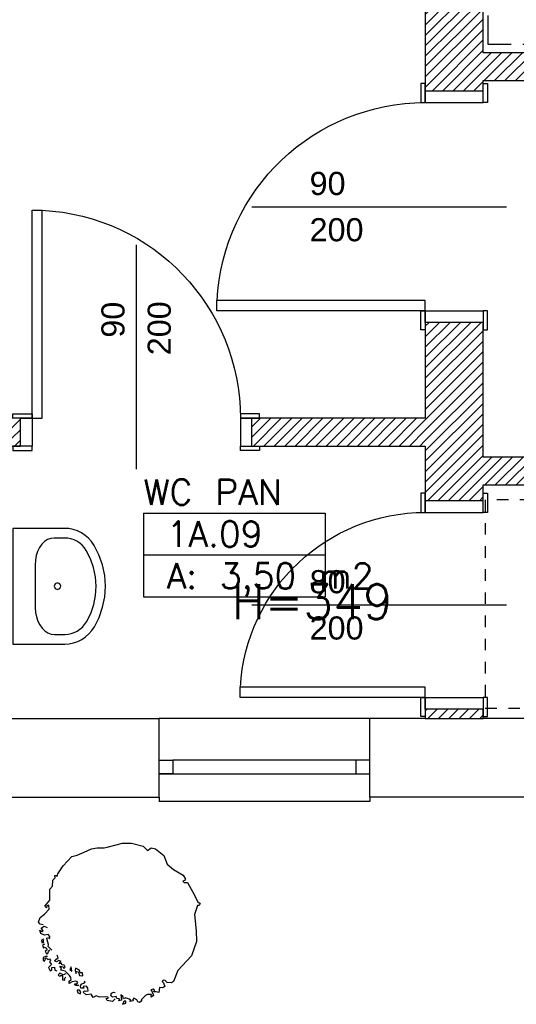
# Model space of a CAD drawing. Header units: inches. Extents: x 18487 to 24863, y 1480 to 5771.
# Tile 11 of 51: x 21675 to 21890, y 2115 to 2541. Entities that reach past the tile are written whole.
import ezdxf
from ezdxf.enums import TextEntityAlignment as Align

# ---------------------------------------------------------------- set-up
doc = ezdxf.new("R2010")
doc.units = ezdxf.units.IN
doc.header["$MEASUREMENT"] = 0
doc.linetypes.add('bulthaup dashed', pattern=[10, 5, -5])
doc.linetypes.add('Przer. długie kreski kopia', pattern=[17.5, 12.5, -5])
for name, color, linetype in [('_T meble', 7, 'Continuous'), ('_T sanitarne', 7, 'Continuous'), ('_T sciany', 7, 'Continuous'), ('AA_OPIS_009', 7, 'Continuous'), ('AA_PRZ_SCIANY_030', 7, 'Continuous'), ('AA_STOLARKA DRZW_009', 7, 'Continuous'), ('AA_WIDOK_009', 7, 'Continuous'), ('ArchiCAD', 7, 'Continuous'), ('Window-Door Markers', 7, 'Continuous')]:
    doc.layers.add(name, color=color, linetype=linetype)
doc.styles.add('GENERATED_STYLE_16', font='txt')
doc.styles.add('GENERATED_STYLE_17', font='arial.ttf')
doc.styles.add('GENERATED_STYLE_21', font='romans.shx')
doc.styles.get("Standard").update_dxf_attribs({"font": 'txt', "bigfont": 'BIGFONT.SHX'})
pattern_1 = [(45, (0, 0), (-2.24506403, 2.24506403), [])]

# ---------------------------------------------------------------- blocks, each defined once
blk = doc.blocks.new('WC PAN_1A.09_169', base_point=(21767.76, 2318.27))
at = {"layer": '_T sciany', "color": 160, "linetype": 'Continuous'}
for p, q in [((21728.53, 2327.33), (21728.53, 2291.1)), ((21728.53, 2327.33), (21806.99, 2327.33)), ((21806.99, 2327.33), (21806.99, 2291.1)), ((21728.53, 2309.21), (21806.99, 2309.21)), ((21728.53, 2291.1), (21806.99, 2291.1))]:
    blk.add_line(p, q, dxfattribs=at)
at = {"color": 0}
for tag in ['floor_f', 'ROOM_PERIM', 'ROOM_WALLS_SURF', 'ROOM_DOORS_SURF', 'ROOM_WINDS_SURF', 'ROOM_BASELEV', 'ROOM_HEIGHT', 'ROOM_NET_AREA', 'ROOM_REDUCED_AREA', 'ROOM_CALC_AREA', 'ROOM_VOLUME']:
    blk.add_attdef(tag, text='', height=200, dxfattribs=at).set_placement((21767.76, 2261.13), align=Align.BOTTOM_LEFT)
at = {"layer": '_T sciany', "color": 160}
for tag, p in [('ROOM_NAME', (21728.53, 2341.89)), ('ROOM_NUMBER', (21738.53, 2323.77)), ('ROOM_AREA', (21738.53, 2305.66))]:
    blk.add_attdef(tag, text='', height=11, dxfattribs=at).set_placement(p, align=Align.TOP_LEFT)
blk = doc.blocks.new('SLAB_19', base_point=(21877.41, 2529.91))
at = {"layer": '_T meble', "color": 161, "linetype": 'Przer. długie kreski kopia'}
blk.add_lwpolyline([(21877.41, 2529.91), (21877.41, 2679.91), (22027.41, 2679.91), (22027.41, 2529.91)], close=True, dxfattribs=at)
blk = doc.blocks.new('WALL_4', base_point=(22122.3, 2520.3))
at = {"layer": '_T sciany'}
h = blk.add_hatch(dxfattribs=at)
h.set_pattern_fill('ANSI31', color=5, style=0, pattern_type=2)
h.set_pattern_definition(pattern_1)
h.paths.add_polyline_path([(22122.3, 2526.3), (21875.3, 2526.3), (21875.3, 2514.3), (22122.3, 2514.3)], flags=0)
at = {"layer": '_T sciany', "color": 5, "linetype": 'Continuous'}
for p, q in [((22099.27, 2526.3), (21875.3, 2526.3)), ((22122.3, 2526.3), (22106.27, 2526.3)), ((22122.3, 2514.3), (22122.3, 2526.3)), ((21875.3, 2514.3), (22015.22, 2514.3)), ((22027.22, 2514.3), (22122.3, 2514.3))]:
    blk.add_line(p, q, dxfattribs=at)
blk = doc.blocks.new('WALL_603', base_point=(22021.22, 2345.46))
at = {"layer": '_T sciany'}
h = blk.add_hatch(dxfattribs=at)
h.set_pattern_fill('ANSI31', color=5, style=0, pattern_type=2)
h.set_pattern_definition(pattern_1)
h.paths.add_polyline_path([(22015.22, 2351.46), (21875.3, 2351.46), (21875.3, 2339.46), (22015.22, 2339.46)], flags=0)
at = {"layer": '_T sciany', "color": 5, "linetype": 'Continuous'}
for p, q in [((22015.22, 2351.46), (21875.3, 2351.46)), ((21875.3, 2339.46), (21991.68, 2339.46)), ((21998.68, 2339.46), (22015.22, 2339.46))]:
    blk.add_line(p, q, dxfattribs=at)
blk = doc.blocks.new('D1 -Tr 65_361')
at = {"color": 140, "linetype": 'Continuous'}
for p, q in [((45, 90), (40.555, 90)), ((40.555, 0), (40.555, 90)), ((45, 0), (45, 90)), ((-53.255, 0), (-53.255, 1.905)), ((-53.255, 1.905), (-45, 1.905)), ((-53.255, 0), (-53.255, 1.905)), ((-53.255, 1.905), (-45, 1.905)), ((-45, 0), (-53.255, 0)), ((-45, 0), (-53.255, 0)), ((-50, 0), (-45, 0)), ((-50, -12), (-50, 0)), ((-50, 0), (-45, 0)), ((-50, -12), (-50, 0)), ((-45, 1.905), (-45, 0)), ((-45, 1.905), (-45, 0)), ((-45, 0), (-45, -12)), ((-45, 0), (-45, -12)), ((45, 0), (40.555, 0)), ((53.255, 1.905), (45, 1.905)), ((45, 1.905), (45, 0)), ((53.255, 1.905), (45, 1.905)), ((45, 1.905), (45, 0)), ((50, 0), (45, 0)), ((45, 0), (45, -12)), ((45, 0), (53.255, 0)), ((50, 0), (45, 0)), ((45, 0), (45, -12)), ((45, 0), (53.255, 0)), ((50, -12), (50, 0)), ((50, -12), (50, 0)), ((53.255, 0), (53.255, 1.905)), ((53.255, 0), (53.255, 1.905)), ((-45, -12), (-53.255, -12)), ((-53.255, -12), (-53.255, -13.905)), ((-45, -12), (-53.255, -12)), ((-53.255, -12), (-53.255, -13.905)), ((-45, -12), (-50, -12)), ((-45, -12), (-50, -12)), ((-45, -13.905), (-45, -12)), ((-45, -13.905), (-45, -12)), ((45, -12), (50, -12)), ((45, -12), (53.255, -12)), ((45, -13.905), (45, -12)), ((45, -12), (50, -12)), ((45, -12), (53.255, -12)), ((45, -13.905), (45, -12)), ((53.255, -12), (53.255, -13.905)), ((53.255, -12), (53.255, -13.905)), ((-53.255, -13.905), (-45, -13.905)), ((-53.255, -13.905), (-45, -13.905)), ((53.255, -13.905), (45, -13.905)), ((53.255, -13.905), (45, -13.905))]:
    blk.add_line(p, q, dxfattribs=at)
blk.add_arc((45, 0), 90, 92.82748, 180, dxfattribs=at)
blk = doc.blocks.new('Window-Door Marker - 70_4782')
at = {"layer": 'ArchiCAD', "color": 140, "linetype": 'Continuous'}
blk.add_line((0, -87), (0, 10), dxfattribs=at)
blk = doc.blocks.new('WALL_606', base_point=(21862.8, 2362.29))
at = {"layer": '_T sciany'}
h = blk.add_hatch(dxfattribs=at)
h.set_pattern_fill('ANSI31', color=5, style=0, pattern_type=2)
h.set_pattern_definition(pattern_1)
h.paths.add_polyline_path([(21671.67, 2368.29), (21671.67, 2356.29), (21675.4, 2356.29), (21675.4, 2368.29)], flags=0)
h = blk.add_hatch(dxfattribs=at)
h.set_pattern_fill('ANSI31', color=5, style=0, pattern_type=2)
h.set_pattern_definition(pattern_1)
h.paths.add_polyline_path([(21775.4, 2368.29), (21775.4, 2356.29), (21850.3, 2356.29), (21850.3, 2368.29)], flags=0)
at = {"layer": '_T sciany', "color": 5, "linetype": 'Continuous'}
for p, q in [((21675.4, 2368.29), (21671.67, 2368.29)), ((21675.4, 2356.29), (21675.4, 2368.29)), ((21775.4, 2356.29), (21775.4, 2368.29)), ((21850.3, 2368.29), (21775.4, 2368.29)), ((21671.67, 2356.29), (21675.4, 2356.29)), ((21775.4, 2356.29), (21850.3, 2356.29))]:
    blk.add_line(p, q, dxfattribs=at)
at = {"layer": '_T sciany', "xscale": -1}
blk.add_blockref('D1 -Tr 65_361', (21725.4, 2368.29), dxfattribs=at)
at = {"layer": 'Window-Door Markers'}
ref = blk.add_blockref('Window-Door Marker - 70_4782', (21725.4, 2356.29), dxfattribs=dict(at, rotation=180))
ref.add_attrib('AC_WIDO_A_SIZE', '90', dxfattribs={"color": 255, "height": 10, "rotation": 90, "style": 'GENERATED_STYLE_17'}).set_placement((21723.36, 2403.12), align=Align.BOTTOM_LEFT)
ref.add_attrib('AC_WIDO_B_SIZE', '200', dxfattribs={"color": 255, "height": 10, "rotation": 90, "style": 'GENERATED_STYLE_17'}).set_placement((21743.36, 2395.53), align=Align.BOTTOM_LEFT)
blk = doc.blocks.new('D1 -Tr 65_406')
at = {"color": 140, "linetype": 'Continuous'}
for p, q in [((45, 90), (40.555, 90)), ((40.555, 0), (40.555, 90)), ((45, 0), (45, 90)), ((-53.255, 0), (-53.255, 1.905)), ((-53.255, 1.905), (-45, 1.905)), ((-53.255, 0), (-53.255, 1.905)), ((-53.255, 1.905), (-45, 1.905)), ((-45, 0), (-53.255, 0)), ((-45, 0), (-53.255, 0)), ((-50, 0), (-45, 0)), ((-50, -25), (-50, 0)), ((-50, 0), (-45, 0)), ((-50, -25), (-50, 0)), ((-45, 1.905), (-45, 0)), ((-45, 1.905), (-45, 0)), ((-45, 0), (-45, -25)), ((-45, 0), (-45, -25)), ((45, 0), (40.555, 0)), ((53.255, 1.905), (45, 1.905)), ((45, 1.905), (45, 0)), ((53.255, 1.905), (45, 1.905)), ((45, 1.905), (45, 0)), ((50, 0), (45, 0)), ((45, 0), (45, -25)), ((45, 0), (53.255, 0)), ((50, 0), (45, 0)), ((45, 0), (45, -25)), ((45, 0), (53.255, 0)), ((50, -25), (50, 0)), ((50, -25), (50, 0)), ((53.255, 0), (53.255, 1.905)), ((53.255, 0), (53.255, 1.905)), ((-45, -25), (-53.255, -25)), ((-53.255, -25), (-53.255, -26.905)), ((-45, -25), (-53.255, -25)), ((-53.255, -25), (-53.255, -26.905)), ((-45, -25), (-50, -25)), ((-45, -25), (-50, -25)), ((-45, -26.905), (-45, -25)), ((-45, -26.905), (-45, -25)), ((45, -25), (50, -25)), ((45, -25), (53.255, -25)), ((45, -26.905), (45, -25)), ((45, -25), (50, -25)), ((45, -25), (53.255, -25)), ((45, -26.905), (45, -25)), ((53.255, -25), (53.255, -26.905)), ((53.255, -25), (53.255, -26.905)), ((-53.255, -26.905), (-45, -26.905)), ((-53.255, -26.905), (-45, -26.905)), ((53.255, -26.905), (45, -26.905)), ((53.255, -26.905), (45, -26.905))]:
    blk.add_line(p, q, dxfattribs=at)
blk.add_arc((45, 0), 90, 92.82748, 180, dxfattribs=at)
blk = doc.blocks.new('Window-Door Marker - 70_4821')
at = {"layer": 'ArchiCAD', "color": 140, "linetype": 'Continuous'}
blk.add_line((0, -100), (0, 10), dxfattribs=at)
blk = doc.blocks.new('D1 -Tr 65_408')
at = {"color": 140, "linetype": 'Continuous'}
for p, q in [((40, 80), (35.555, 80)), ((35.555, 0), (35.555, 80)), ((40, 0), (40, 80)), ((-48.255, 0), (-48.255, 1.905)), ((-48.255, 1.905), (-40, 1.905)), ((-48.255, 0), (-48.255, 1.905)), ((-48.255, 1.905), (-40, 1.905)), ((-40, 0), (-48.255, 0)), ((-40, 0), (-48.255, 0)), ((-45, 0), (-40, 0)), ((-45, -25), (-45, 0)), ((-45, 0), (-40, 0)), ((-45, -25), (-45, 0)), ((-40, 1.905), (-40, 0)), ((-40, 1.905), (-40, 0)), ((-40, 0), (-40, -25)), ((-40, 0), (-40, -25)), ((40, 0), (35.555, 0)), ((48.255, 1.905), (40, 1.905)), ((40, 1.905), (40, 0)), ((48.255, 1.905), (40, 1.905)), ((40, 1.905), (40, 0)), ((45, 0), (40, 0)), ((40, 0), (40, -25)), ((40, 0), (48.255, 0)), ((45, 0), (40, 0)), ((40, 0), (40, -25)), ((40, 0), (48.255, 0)), ((45, -25), (45, 0)), ((45, -25), (45, 0)), ((48.255, 0), (48.255, 1.905)), ((48.255, 0), (48.255, 1.905)), ((-40, -25), (-48.255, -25)), ((-48.255, -25), (-48.255, -26.905)), ((-40, -25), (-48.255, -25)), ((-48.255, -25), (-48.255, -26.905)), ((-40, -25), (-45, -25)), ((-40, -25), (-45, -25)), ((-40, -26.905), (-40, -25)), ((-40, -26.905), (-40, -25)), ((40, -25), (45, -25)), ((40, -25), (48.255, -25)), ((40, -26.905), (40, -25)), ((40, -25), (45, -25)), ((40, -25), (48.255, -25)), ((40, -26.905), (40, -25)), ((48.255, -25), (48.255, -26.905)), ((48.255, -25), (48.255, -26.905)), ((-48.255, -26.905), (-40, -26.905)), ((-48.255, -26.905), (-40, -26.905)), ((48.255, -26.905), (40, -26.905)), ((48.255, -26.905), (40, -26.905))]:
    blk.add_line(p, q, dxfattribs=at)
blk.add_arc((40, 0), 80, 93.18023, 180, dxfattribs=at)
blk = doc.blocks.new('Window-Door Marker - 70_4823')
at = {"layer": 'ArchiCAD', "color": 140, "linetype": 'Continuous'}
blk.add_line((0, -100), (0, 10), dxfattribs=at)
blk = doc.blocks.new('WALL_701', base_point=(21862.8, 2741.57))
at = {"layer": '_T sciany'}
h = blk.add_hatch(dxfattribs=at)
h.set_pattern_fill('ANSI31', color=5, style=0, pattern_type=2)
h.set_pattern_definition(pattern_1)
h.paths.add_polyline_path([(21850.3, 2509.74), (21875.3, 2509.74), (21875.3, 2572.91), (21850.3, 2572.91)], flags=0)
h = blk.add_hatch(dxfattribs=at)
h.set_pattern_fill('ANSI31', color=5, style=0, pattern_type=2)
h.set_pattern_definition(pattern_1)
h.paths.add_polyline_path([(21850.3, 2332.6), (21875.3, 2332.6), (21875.3, 2409.74), (21850.3, 2409.74)], flags=0)
h = blk.add_hatch(dxfattribs=at)
h.set_pattern_fill('ANSI31', color=5, style=0, pattern_type=2)
h.set_pattern_definition(pattern_1)
h.paths.add_polyline_path([(21850.3, 2238.57), (21875.3, 2238.57), (21875.3, 2242.6), (21850.3, 2242.6)], flags=0)
at = {"layer": '_T sciany', "color": 5, "linetype": 'Continuous'}
for p, q in [((21850.3, 2572.91), (21850.3, 2509.74)), ((21875.3, 2526.3), (21875.3, 2572.91)), ((21875.3, 2509.74), (21875.3, 2514.3)), ((21875.3, 2509.74), (21850.3, 2509.74)), ((21875.3, 2409.74), (21850.3, 2409.74)), ((21850.3, 2409.74), (21850.3, 2368.29)), ((21875.3, 2351.46), (21875.3, 2409.74)), ((21850.3, 2356.29), (21850.3, 2332.6)), ((21875.3, 2332.6), (21875.3, 2339.46)), ((21875.3, 2332.6), (21850.3, 2332.6)), ((21875.3, 2242.6), (21850.3, 2242.6)), ((21850.3, 2242.6), (21850.3, 2238.57)), ((21875.3, 2238.57), (21875.3, 2242.6)), ((21850.3, 2238.57), (21875.3, 2238.57))]:
    blk.add_line(p, q, dxfattribs=at)
at = {"layer": '_T sciany', "xscale": -1, "rotation": 89.99999999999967}
for name, p in [('D1 -Tr 65_406', (21850.3, 2459.74)), ('D1 -Tr 65_408', (21850.3, 2287.6))]:
    blk.add_blockref(name, p, dxfattribs=at)
at = {"layer": 'Window-Door Markers'}
ref = blk.add_blockref('Window-Door Marker - 70_4821', (21875.3, 2459.74), dxfattribs=dict(at, rotation=270))
ref.add_attrib('AC_WIDO_A_SIZE', '90', dxfattribs={"color": 255, "height": 10, "style": 'GENERATED_STYLE_17'}).set_placement((21800.3, 2461.78), align=Align.BOTTOM_LEFT)
ref.add_attrib('AC_WIDO_B_SIZE', '200', dxfattribs={"color": 255, "height": 10, "style": 'GENERATED_STYLE_17'}).set_placement((21800.3, 2441.78), align=Align.BOTTOM_LEFT)
ref = blk.add_blockref('Window-Door Marker - 70_4823', (21875.3, 2287.6), dxfattribs=dict(at, rotation=270))
ref.add_attrib('AC_WIDO_A_SIZE', '80', dxfattribs={"color": 255, "height": 10, "style": 'GENERATED_STYLE_17'}).set_placement((21800.3, 2289.64), align=Align.BOTTOM_LEFT)
ref.add_attrib('AC_WIDO_B_SIZE', '200', dxfattribs={"color": 255, "height": 10, "style": 'GENERATED_STYLE_17'}).set_placement((21800.3, 2269.64), align=Align.BOTTOM_LEFT)
blk = doc.blocks.new('Tree 1 plan 65_3947')
at = {"layer": '_T meble', "color": 0, "linetype": 'Continuous'}
for p, q in [((-5.26, 33.09), (1.48, 34.81)), ((1.48, 34.81), (5.33, 34.77)), ((5.33, 34.77), (10.37, 33.51)), ((-18.17, 29.52), (-15.13, 30.88)), ((-15.13, 30.88), (-11.98, 32.25)), ((-11.98, 32.25), (-9.56, 32.77)), ((-9.56, 32.77), (-6.52, 32.77)), ((-6.52, 32.77), (-5.26, 33.09)), ((10.37, 33.51), (12.15, 31.62)), ((12.15, 31.62), (13.73, 32.77)), ((13.73, 32.77), (15.62, 32.35)), ((15.62, 32.35), (19.32, 29.46)), ((-24.15, 25.01), (-20.54, 28.99)), ((-20.54, 28.99), (-18.17, 29.52)), ((19.32, 29.46), (20.69, 25.64)), ((20.69, 25.64), (23.44, 23.35)), ((-26.88, 20.39), (-26.56, 21.55)), ((-26.56, 21.55), (-24.15, 25.01)), ((23.44, 23.35), (27.57, 20.91)), ((-28.87, 16.19), (-28.66, 18.71)), ((-28.66, 18.71), (-27.72, 19.76)), ((-27.82, 20.71), (-27.19, 20.81)), ((-27.72, 19.76), (-27.82, 20.71)), ((-27.19, 20.81), (-26.88, 20.39)), ((28.15, 18.6), (27.42, 18.36)), ((27.42, 18.36), (28.02, 17.7)), ((27.57, 20.91), (28.64, 19.23)), ((28.02, 17.7), (29.55, 17.7)), ((28.64, 19.23), (28.15, 18.6)), ((29.55, 17.7), (31.84, 13.58)), ((-30.03, 12.1), (-29.92, 14.93)), ((-29.92, 14.93), (-28.87, 16.19)), ((31.84, 13.58), (33.98, 9.45)), ((-31.39, 8.32), (-30.03, 10.11)), ((-30.03, 10.11), (-30.03, 12.1)), ((33.98, 9.45), (34.9, 8.69)), ((34.9, 8.69), (34.59, 7.77)), ((-32.23, 4.02), (-30.24, 6.23)), ((-32.12, 7.49), (-31.39, 8.32)), ((-31.49, 6.86), (-32.12, 7.49)), ((-31.28, 7.59), (-31.49, 6.86)), ((-30.44, 7.9), (-31.28, 7.59)), ((-30.24, 6.23), (-30.44, 7.9)), ((33.83, 7.77), (32.45, 3.95)), ((34.59, 7.77), (33.83, 7.77)), ((-34.85, 0.67), (-34.22, 2.55)), ((-34.22, -0.28), (-34.85, 0.67)), ((-34.22, 2.55), (-32.23, 4.02)), ((32.45, 3.95), (33.17, -3.12)), ((-33.8, -4.37), (-34.33, -2.9)), ((-34.33, -2.9), (-33.49, -3.43)), ((-32.86, -0.59), (-34.22, -0.28)), ((-33.7, -1.96), (-32.44, -1.12)), ((-32.86, -3.01), (-33.7, -1.96)), ((-33.49, -3.43), (-32.86, -3.01)), ((-32.44, -1.12), (-31.07, -1.75)), ((33.17, -3.12), (33.37, -7.81)), ((-32.23, -5), (-33.8, -4.37)), ((-32.74, -6.76), (-33.6, -7.19)), ((-33.6, -7.19), (-33.43, -8.13)), ((-33.43, -8.13), (-32.57, -8.21)), ((-32.83, -7.62), (-32.57, -7.1)), ((-32.57, -8.21), (-32.83, -7.62)), ((-32.57, -7.1), (-32.74, -6.76)), ((-30.76, -4.79), (-32.23, -5)), ((-31.28, -6.26), (-30.55, -6.05)), ((-31.18, -7.1), (-31.28, -6.26)), ((-30.55, -8.99), (-31.18, -7.1)), ((-30.03, -5.53), (-30.76, -4.79)), ((-30.55, -6.05), (-30.13, -6.57)), ((-30.13, -6.57), (-30.03, -5.53)), ((33.37, -7.81), (31.23, -13.92)), ((-32.32, -8.9), (-33.09, -9.41)), ((-33.09, -9.41), (-32.74, -10.6)), ((-32.74, -10.6), (-32.23, -10.18)), ((-32.23, -10.18), (-31.38, -10.6)), ((-31.29, -11.54), (-32.06, -11.97)), ((-32.06, -11.97), (-31.46, -13.08)), ((-31.38, -10.6), (-31.29, -11.54)), ((-30.87, -12.91), (-30.61, -12.05)), ((-30.76, -9.93), (-30.55, -8.99)), ((-29.08, -11.51), (-30.76, -9.93)), ((-30.61, -12.05), (-30.01, -11.29)), ((-31.8, -14.19), (-32.91, -14.7)), ((-32.91, -14.7), (-32.91, -15.9)), ((-32.91, -15.9), (-32.32, -16.24)), ((-32.32, -16.24), (-31.9, -15.43)), ((-32.08, -15.09), (-31.63, -14.87)), ((-31.9, -15.43), (-32.08, -15.09)), ((-31.04, -14.27), (-31.8, -14.19)), ((-31.63, -14.87), (-30.87, -15.47)), ((-31.46, -13.08), (-30.87, -12.91)), ((-30.87, -15.47), (-30.1, -15.21)), ((-29.76, -15.9), (-30.18, -16.58)), ((-30.18, -16.58), (-29.24, -17.69)), ((-30.1, -15.21), (-29.76, -15.9)), ((-27.93, -16.12), (-27.4, -15.6)), ((-27.09, -16.54), (-27.93, -16.12)), ((-27.4, -15.6), (-26.35, -14.76)), ((-26.04, -15.91), (-27.09, -16.54)), ((-26.35, -14.76), (-26.88, -13.6)), ((-25.09, -16.33), (-26.04, -15.91)), ((-25.93, -17.38), (-25.62, -16.65)), ((-25.62, -16.65), (-25.09, -16.33)), ((31.23, -13.92), (25.27, -20.34)), ((-29.76, -18.11), (-30.61, -18.97)), ((-30.61, -18.97), (-29.84, -20.5)), ((-29.84, -20.5), (-29.09, -19.98)), ((-29.24, -17.69), (-29.76, -18.11)), ((-29.09, -19.98), (-29.07, -18.97)), ((-29.07, -18.97), (-27.96, -18.8)), ((-27.96, -18.8), (-27.88, -20.08)), ((-27.88, -20.08), (-26.94, -20.42)), ((-24.99, -17.07), (-25.93, -17.38)), ((-24.99, -19.38), (-25.62, -18.43)), ((-25.62, -18.43), (-24.15, -18.64)), ((-25.3, -20.11), (-24.99, -19.38)), ((-24.57, -20.32), (-25.3, -20.11)), ((-24.78, -17.8), (-24.99, -17.07)), ((-23.73, -18.01), (-24.78, -17.8)), ((-23.41, -20.63), (-24.57, -20.32)), ((-24.15, -18.64), (-23.94, -19.38)), ((-23.94, -19.38), (-23.41, -18.85)), ((-23.41, -18.85), (-23.73, -18.01)), ((-21.53, -22.42), (-23.41, -20.63)), ((-20.79, -18.75), (-21.32, -19.8)), ((-21.32, -19.8), (-20.48, -20.53)), ((-20.48, -20.53), (-20.79, -18.75)), ((-18.83, -19.31), (-19.09, -20.33)), ((-19.09, -20.33), (-18.57, -21.61)), ((-18.06, -19.74), (-18.83, -19.31)), ((-18.57, -21.61), (-18.4, -20.76)), ((-18.4, -20.76), (-17.55, -20.93)), ((-17.21, -20.25), (-18.06, -19.74)), ((-17.55, -20.93), (-17.12, -22.47)), ((-16.87, -21.27), (-17.21, -20.25)), ((-16.53, -21.36), (-16.87, -21.27)), ((25.27, -20.34), (23.44, -25.08)), ((-25.72, -21.47), (-26.35, -22.21)), ((-26.35, -22.21), (-25.72, -22.94)), ((-24.15, -22.1), (-25.72, -21.47)), ((-25.72, -22.94), (-25.51, -22.42)), ((-25.51, -22.42), (-24.57, -22.52)), ((-24.57, -22.52), (-24.46, -23.26)), ((-24.46, -23.26), (-24.57, -24.31)), ((-24.57, -24.31), (-23.52, -24.52)), ((-23.1, -21.79), (-24.15, -22.1)), ((-23.62, -23.78), (-23.1, -23.15)), ((-23.52, -24.52), (-23.62, -23.78)), ((-21.63, -24.83), (-20.79, -24.2)), ((-21.63, -25.88), (-21.63, -24.83)), ((-20.27, -25.15), (-21.63, -25.88)), ((-20.9, -23.36), (-21.53, -22.42)), ((-20.79, -24.2), (-20.9, -23.36)), ((-18.69, -24.94), (-20.27, -25.15)), ((-17.85, -25.36), (-18.69, -24.94)), ((-18.38, -25.99), (-17.85, -25.36)), ((-17.12, -22.47), (-15.67, -22.55)), ((-15.84, -21.36), (-16.53, -21.36)), ((-15.67, -22.55), (-15.84, -21.36)), ((-15.44, -25.78), (-14.71, -25.36)), ((-14.71, -25.36), (-15.13, -25.04)), ((19.01, -24.46), (18.55, -25.08)), ((18.55, -25.08), (19.16, -25.69)), ((19.77, -24.62), (19.01, -24.46)), ((20.69, -25.53), (19.77, -24.62)), ((22.52, -25.69), (20.69, -25.53)), ((23.44, -25.08), (22.52, -25.69)), ((-18.69, -26.83), (-19.32, -25.99)), ((-19.32, -25.99), (-18.38, -25.99)), ((-17.43, -26.72), (-18.69, -26.83)), ((-17.22, -28.82), (-18.17, -28.82)), ((-18.17, -28.82), (-18.1, -29.74)), ((-18.1, -29.74), (-16.86, -30.4)), ((-16.59, -29.45), (-17.22, -28.82)), ((-16.86, -30.4), (-16.59, -29.45)), ((-16.7, -27.04), (-16.39, -26.2)), ((-16.59, -27.87), (-16.7, -27.04)), ((-15.34, -27.98), (-16.59, -27.87)), ((-16.39, -26.2), (-15.44, -25.78)), ((-14.18, -27.04), (-15.55, -27.14)), ((-15.55, -27.14), (-15.34, -27.98)), ((-15.55, -29.66), (-15.02, -29.03)), ((-14.29, -30.81), (-15.55, -29.66)), ((-15.02, -29.03), (-14.39, -29.24)), ((-14.39, -29.24), (-13.45, -29.03)), ((-13.55, -27.98), (-14.18, -27.04)), ((-13.45, -29.03), (-13.55, -27.98)), ((-3.37, -30.08), (-2.53, -29.66)), ((-2.53, -29.66), (-1.7, -29.87)), ((14.67, -28.4), (13.62, -28.71)), ((13.62, -28.71), (14.25, -29.55)), ((14.25, -29.55), (14.78, -31.13)), ((15.3, -28.82), (14.67, -28.4)), ((14.88, -29.45), (15.3, -28.82)), ((16, -29.57), (14.88, -29.45)), ((17.09, -29.76), (16, -29.57)), ((17.4, -27.66), (17.09, -29.76)), ((18.78, -27.8), (17.4, -27.66)), ((19.66, -27.16), (18.78, -27.8)), ((19.16, -25.69), (19.66, -27.16)), ((-12.08, -30.5), (-14.29, -30.81)), ((-11.24, -31.97), (-12.08, -30.5)), ((-9.98, -31.23), (-11.24, -31.97)), ((-8.52, -31.76), (-9.98, -31.23)), ((-6.1, -31.65), (-8.52, -31.76)), ((-4.84, -31.76), (-6.1, -31.65)), ((-5.68, -32.39), (-4.84, -32.28)), ((-5.16, -33.23), (-5.68, -32.39)), ((-2.85, -33.65), (-5.16, -33.23)), ((-4.84, -32.28), (-4.84, -31.76)), ((-3.58, -31.13), (-3.37, -30.08)), ((-2.95, -31.76), (-3.58, -31.13)), ((-1.28, -31.55), (-2.95, -31.76)), ((-1.8, -32.6), (-2.85, -33.65)), ((-1.07, -32.39), (-1.28, -31.55)), ((0.09, -32.49), (-1.07, -32.39)), ((-0.12, -33.44), (0.09, -32.49)), ((1.03, -33.12), (-0.12, -33.44)), ((1.56, -31.55), (0.72, -30.81)), ((0.72, -30.81), (0.82, -31.97)), ((0.82, -31.97), (1.03, -33.12)), ((2.08, -33.54), (1.45, -34.9)), ((1.87, -32.49), (1.56, -31.55)), ((2.92, -32.07), (1.87, -32.49)), ((2.82, -33.54), (2.08, -33.54)), ((2.82, -34.48), (2.82, -33.54)), ((4.29, -32.7), (2.92, -32.07)), ((5.02, -33.12), (4.29, -32.7)), ((4.57, -33.68), (5.02, -33.12)), ((6.04, -33.4), (4.57, -33.68)), ((6.28, -32.28), (5.86, -32.81)), ((5.86, -32.81), (6.04, -33.4)), ((7.57, -33.03), (6.28, -32.28)), ((8.06, -33.86), (7.57, -33.03)), ((8.8, -34.07), (8.06, -33.86)), ((9.74, -33.44), (8.8, -34.07)), ((11.32, -31.13), (9.53, -33.02)), ((9.53, -33.02), (9.74, -33.44)), ((12.26, -30.6), (11.32, -31.13)), ((13.88, -30.7), (12.26, -30.6)), ((13.73, -31.23), (13.88, -30.7)), ((13.83, -31.76), (13.73, -31.23)), ((14.78, -31.13), (13.83, -31.76)), ((1.45, -34.9), (2.82, -34.48))]:
    blk.add_line(p, q, dxfattribs=at)
blk = doc.blocks.new('Basin 2 65_3907')
at = {"layer": '_T sanitarne', "color": 0, "linetype": 'Continuous'}
for p, q in [((-25, 17.92), (-25, -4.48)), ((-22.5, 17.92), (-25, 17.92)), ((22.5, 17.92), (-22.5, 17.92)), ((25, 17.92), (22.5, 17.92)), ((25, -4.48), (25, 17.92)), ((-18.14, 5.32), (-19.29, 4.14)), ((-16.73, 6.34), (-18.14, 5.32)), ((-15.08, 7.17), (-16.73, 6.34)), ((-13.27, 7.78), (-15.08, 7.17)), ((-11.33, 8.15), (-13.27, 7.78)), ((-9.33, 8.28), (-11.33, 8.15)), ((9.33, 8.28), (-9.33, 8.28)), ((11.33, 8.15), (9.33, 8.28)), ((13.27, 7.78), (11.33, 8.15)), ((15.08, 7.17), (13.27, 7.78)), ((16.73, 6.34), (15.08, 7.17)), ((18.14, 5.32), (16.73, 6.34)), ((19.29, 4.14), (18.14, 5.32)), ((-20.66, 1.44), (-20.83, 0)), ((-20.83, 0), (-20.83, -4.48)), ((-20.14, 2.83), (-20.66, 1.44)), ((-19.29, 4.14), (-20.14, 2.83)), ((20.14, 2.83), (19.29, 4.14)), ((20.66, 1.44), (20.14, 2.83)), ((20.83, 0), (20.66, 1.44)), ((20.83, -4.48), (20.83, 0))]:
    blk.add_line(p, q, dxfattribs=at)
blk.add_lwpolyline([(0, 0), (-1.03, -0.41), (-1.46, -1.4), (-1.03, -2.39), (0, -2.8), (1.03, -2.39), (1.46, -1.4), (1.03, -0.41)], close=True, dxfattribs=at)
blk.add_lwpolyline([(0, 0), (-1.03, -0.41), (-1.46, -1.4), (-1.03, -2.39), (0, -2.8), (1.03, -2.39), (1.46, -1.4), (1.03, -0.41)], close=True, dxfattribs=at)
for points in [[(-25, -4.48), (-24.87, -6.38), (-24.5, -8.25), (-23.88, -10.06), (-23.03, -11.78), (-21.96, -13.39), (-20.68, -14.85), (-19.23, -16.14), (-17.61, -17.25)], [(-20.83, -4.48), (-20.74, -5.88), (-20.47, -7.25), (-20.01, -8.58), (-19.39, -9.84), (-18.6, -11.02), (-17.66, -12.09), (-16.59, -13.04), (-15.41, -13.85)], [(15.41, -13.85), (16.59, -13.04), (17.66, -12.09), (18.6, -11.02), (19.39, -9.84), (20.01, -8.58), (20.47, -7.25), (20.74, -5.88), (20.83, -4.48)], [(17.61, -17.25), (19.23, -16.14), (20.68, -14.85), (21.96, -13.39), (23.03, -11.78), (23.88, -10.06), (24.5, -8.25), (24.87, -6.38), (25, -4.48)], [(-15.41, -13.85), (-11.83, -15.68), (-8.01, -17), (-4.05, -17.81), (0, -18.08), (4.05, -17.81), (8.01, -17), (11.83, -15.68), (15.41, -13.85)], [(-17.61, -17.25), (-13.51, -19.33), (-9.16, -20.85), (-4.62, -21.77), (0, -22.08), (4.62, -21.77), (9.16, -20.85), (13.51, -19.33), (17.61, -17.25)]]:
    blk.add_lwpolyline(points, dxfattribs=at)

msp = doc.modelspace()

# ---------------------------------------------------------------- linework, layer by layer
at = {"layer": '_T sciany', "color": 150, "linetype": 'bulthaup dashed'}
for p, q in [((21936.17, 2333.01), (21876.17, 2333.01)), ((21876.17, 2333.01), (21876.17, 2243.01)), ((21876.17, 2243.01), (21936.17, 2243.01))]:
    msp.add_line(p, q, dxfattribs=at)
at = {"layer": 'AA_PRZ_SCIANY_030', "color": 252, "linetype": 'Continuous'}
for p, q in [((21671.67, 2238.57), (21735.3, 2238.57)), ((21735.3, 2204.57), (21735.3, 2238.57)), ((21826.3, 2204.57), (21826.3, 2238.57)), ((21850.3, 2238.57), (21826.3, 2238.57)), ((21916.3, 2238.57), (21875.3, 2238.57)), ((21671.67, 2204.57), (21735.3, 2204.57)), ((21916.3, 2204.57), (21826.3, 2204.57))]:
    msp.add_line(p, q, dxfattribs=at)
at = {"layer": 'AA_STOLARKA DRZW_009', "color": 252, "linetype": 'Continuous'}
for p, q in [((21735.3, 2214.57), (21735.3, 2220.57)), ((21735.3, 2220.57), (21741.3, 2220.57)), ((21820.3, 2220.57), (21741.3, 2220.57)), ((21741.3, 2220.57), (21741.3, 2214.57)), ((21826.3, 2220.57), (21820.3, 2220.57)), ((21820.3, 2220.57), (21820.3, 2214.57)), ((21826.3, 2214.57), (21826.3, 2220.57)), ((21735.3, 2214.57), (21826.3, 2214.57)), ((21741.3, 2214.57), (21735.3, 2214.57)), ((21820.3, 2214.57), (21826.3, 2214.57))]:
    msp.add_line(p, q, dxfattribs=at)
at = {"layer": 'AA_WIDOK_009', "color": 252, "linetype": 'Continuous'}
for p, q in [((21826.3, 2238.57), (21735.3, 2238.57)), ((21735.3, 2204.57), (21735.3, 2202.57)), ((21826.3, 2202.57), (21735.3, 2202.57)), ((21826.3, 2204.57), (21826.3, 2202.57))]:
    msp.add_line(p, q, dxfattribs=at)

# ---------------------------------------------------------------- block references
at = {"layer": '_T meble', "color": 161, "linetype": 'Przer. długie kreski kopia'}
msp.add_blockref('SLAB_19', (21877.41, 2529.91), dxfattribs=at)
at = {"layer": '_T meble', "color": 102}
msp.add_blockref('Tree 1 plan 65_3947', (21718.08, 2149.88), dxfattribs=at)
at = {"layer": '_T sanitarne', "color": 161, "rotation": 90.14463777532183}
msp.add_blockref('Basin 2 65_3907', (21690.04, 2295.69), dxfattribs=at)
at = {"layer": '_T sciany', "color": 5}
for name, p in [('WALL_701', (21862.8, 2741.57)), ('WALL_4', (22122.3, 2520.3)), ('WALL_606', (21862.8, 2362.29)), ('WALL_603', (22021.22, 2345.46))]:
    msp.add_blockref(name, p, dxfattribs=at)
at = {"layer": '_T sciany', "color": 254, "linetype": 'Continuous'}
ref = msp.add_blockref('WC PAN_1A.09_169', (21767.76, 2318.27), dxfattribs=at)
ref.add_attrib('ROOM_NAME', 'WC PAN', dxfattribs={"color": 160, "linetype": 'Continuous', "height": 11}).set_placement((21728.53, 2341.89), align=Align.TOP_LEFT)
ref.add_attrib('ROOM_NUMBER', '1A.09', dxfattribs={"color": 160, "linetype": 'Continuous', "height": 11}).set_placement((21738.53, 2323.77), align=Align.TOP_LEFT)
ref.add_attrib('ROOM_AREA', 'A: 3,50 m2', dxfattribs={"color": 160, "linetype": 'Continuous', "height": 11}).set_placement((21738.53, 2305.66), align=Align.TOP_LEFT)

# ---------------------------------------------------------------- texts
at = {"layer": 'AA_OPIS_009', "color": 2, "insert": (21766.75, 2296.52), "char_height": 15, "width": 397.6363, "attachment_point": 1, "style": 'GENERATED_STYLE_21'}
msp.add_mtext('\\A1;{\\Fromans.shx|c0;H=349}', dxfattribs=at)

doc.saveas('drawing.dxf')
